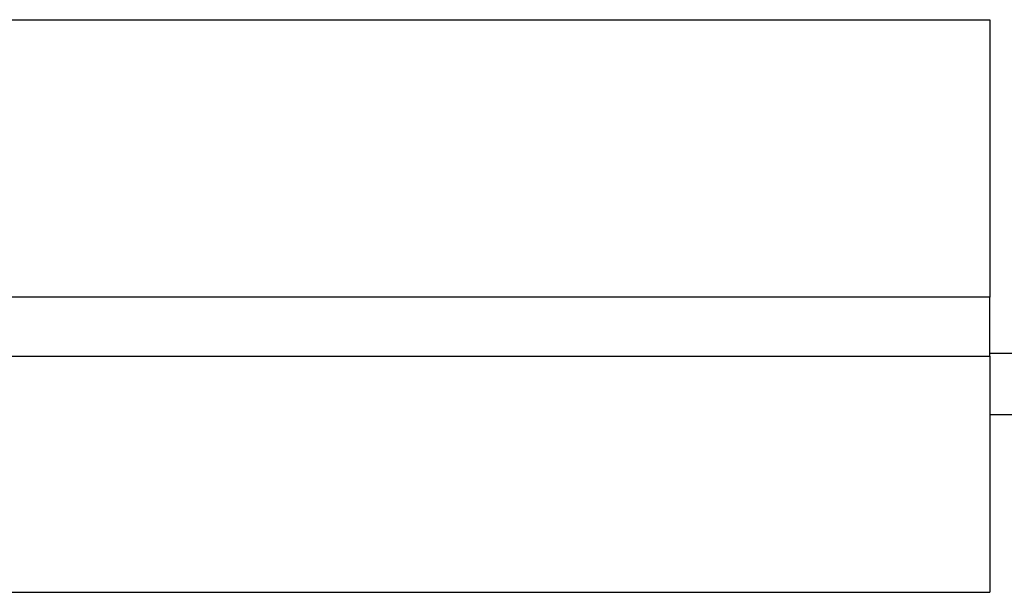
# Model space of a CAD drawing. Header units: millimetres. Extents: x 0 to 420, y 0 to 297.
# Tile 62 of 69: x 309 to 317, y 247 to 252. Entities that reach past the tile are written whole.
import ezdxf

# ---------------------------------------------------------------- set-up
doc = ezdxf.new("R2010")
doc.units = ezdxf.units.MM

msp = doc.modelspace()

# ---------------------------------------------------------------- linework, layer by layer
at = {"color": 7, "linetype": 'Continuous', "lineweight": 25}
for p, q in [((292.99474, 251.76391), (317.18862, 251.76391)), ((317.18862, 251.76391), (317.18862, 249.38524)), ((317.18862, 249.38524), (292.99474, 249.38524)), ((317.18862, 248.87909), (317.18862, 249.38524)), ((317.55085, 248.90072), (317.18862, 248.90072)), ((292.99474, 248.87909), (317.18862, 248.87909)), ((317.18862, 248.87909), (317.18862, 246.85452)), ((317.6181, 248.3766), (317.18862, 248.3766)), ((292.99474, 246.85452), (317.18862, 246.85452))]:
    msp.add_line(p, q, dxfattribs=at)

doc.saveas('drawing.dxf')
